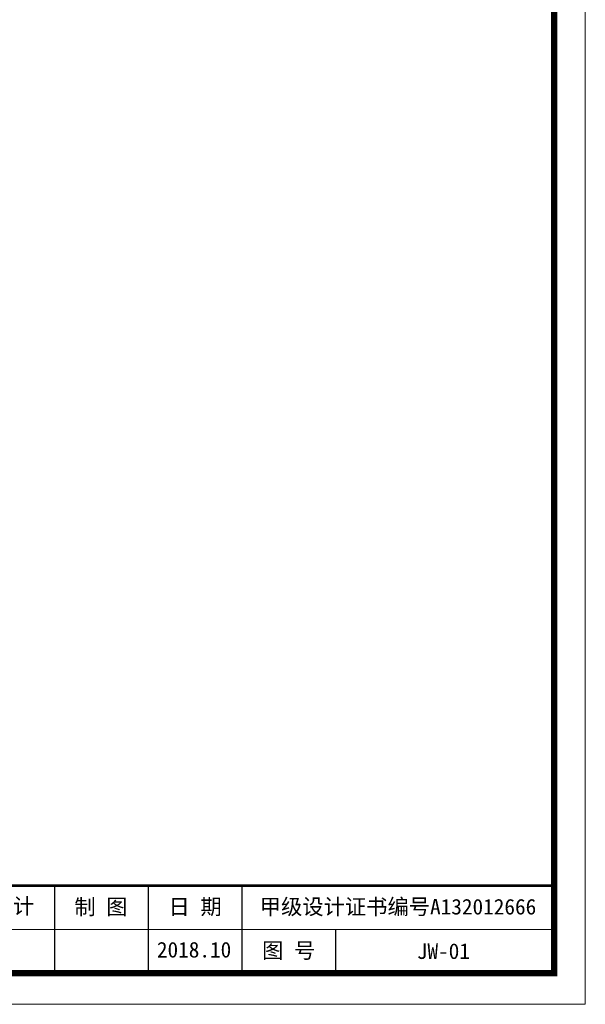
# Model space of a CAD drawing. Extents: x 555481 to 559434, y 3811529 to 3812446.
# Tile 17 of 37: x 556180 to 556217, y 3811899 to 3811962. Entities that reach past the tile are written whole.
import ezdxf

# ---------------------------------------------------------------- set-up
doc = ezdxf.new("R2010")
doc.units = 0
doc.header["$LTSCALE"] = 0.5
doc.layers.get('0').update_dxf_attribs({"linetype": 'CONTINUOUS'})
doc.styles.add('宋体', font='txt')

# ---------------------------------------------------------------- blocks, each defined once
blk = doc.blocks.new('tk')
at = {"lineweight": 0}
for p, q in [((4200, 2970), (4200, 0)), ((4150, 120), (2350, 120)), ((4200, 0), (0, 0))]:
    blk.add_line(p, q, dxfattribs=at)
for p, q in [((3350, 190), (3350, 50)), ((3500, 190), (3500, 50)), ((3650, 190), (3650, 50)), ((3800, 120), (3800, 50))]:
    blk.add_line(p, q)
at = {"lineweight": 0, "const_width": 10}
blk.add_lwpolyline([(250, 2920), (4150, 2920), (4150, 50), (250, 50)], close=True, dxfattribs=at)
at = {"lineweight": 0, "const_width": 4}
blk.add_lwpolyline([(4150, 190), (250, 190)], dxfattribs=at)
at = {"char_height": 25, "attachment_point": 5, "style": '宋体'}
for s, insert in [('设 计', (3274.7, 155.9)), ('制 图', (3424.2, 154.8)), ('日 期', (3575, 155)), ('甲级设计证书编号A132012666', (3900, 155)), ('2018.10', (3573.4, 87.3)), ('图 号', (3725, 85))]:
    blk.add_mtext(s, dxfattribs=dict(at, insert=insert))
blk = doc.blocks.new('tk1')
at = {"color": 0}
blk.add_blockref('tk', (0, 0), dxfattribs=at)

msp = doc.modelspace()

# ---------------------------------------------------------------- block references
at = {"linetype": 'Continuous', "xscale": 0.04000000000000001, "yscale": 0.04000000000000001, "zscale": 0.04000000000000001}
msp.add_blockref('tk1', (556048.63022, 3811898.92756), dxfattribs=at)

# ---------------------------------------------------------------- texts
at = {"insert": (556207.53862, 3811902.32756), "char_height": 1, "attachment_point": 5, "style": '宋体'}
msp.add_mtext('JW-01', dxfattribs=at)

doc.saveas('drawing.dxf')
